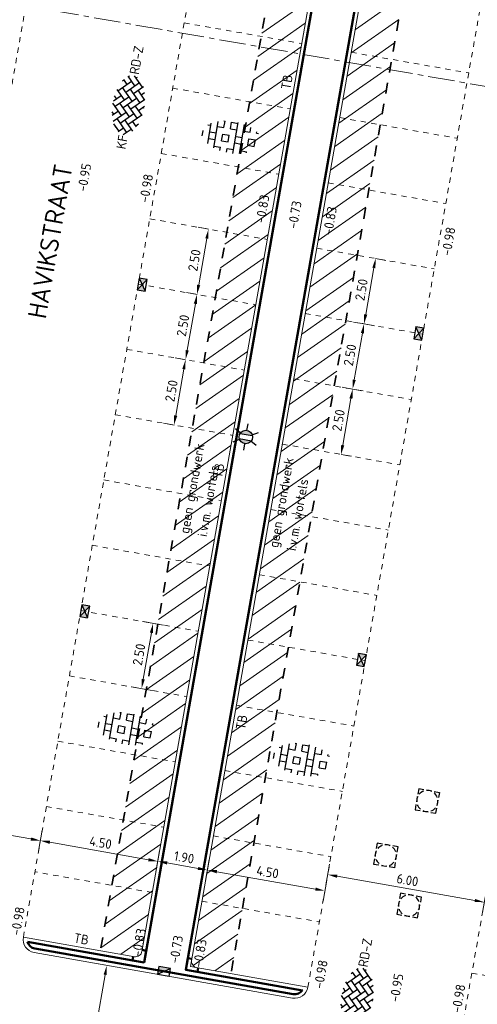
# Model space of a CAD drawing. Header units: metres. Extents: x 2514 to 227642, y 1683 to 852646.
# Tile 232 of 256: x 113824 to 113841, y 426382 to 426419. Entities that reach past the tile are written whole.
import ezdxf
from ezdxf.enums import TextEntityAlignment as Align

# ---------------------------------------------------------------- set-up
doc = ezdxf.new("R2010")
doc.units = ezdxf.units.M
for name, pattern in [('VW-1-1_STREEP', [2, 1, -1]), ('XX-CENTER', [8, 5, -1, 1, -1]), ('ZZ-HIDDEN-SO', [4, 2, -2])]:
    doc.linetypes.add(name, pattern=pattern)
doc.layers.get('Defpoints').update_dxf_attribs({"color": 244, "lineweight": 35})
for name, color, linetype, lineweight in [('B-GV-GR-ZONENIETGRAVEN-A', 1, 'Continuous', 18), ('B-WE-OG-BEBOUWING_STRAATNAAM-T35', 2, 'Continuous', 35), ('N-WE-GW-T18-200', 1, 'Continuous', 18), ('N-WE-IE-MEUBILAIR_WEGMEUBILAIR_LICHTMAST-S', 7, 'Continuous', 25), ('N-WE-RI-HWA_KOLK-S', 150, 'Continuous', 25), ('N-WE-RI-PUT-OPHOOGTEBRENGEN-S', 7, 'Continuous', 25), ('N-WE-VH-KANTOPSLUITING-T18', 1, 'Continuous', 18), ('N-WE-VH-KANTOPSLUITING_ACHTERKANTBAND-G', 1, 'Continuous', 50), ('N-WE-VH-KANTOPSLUITING_TROTTOIRBAND_130 150-G', 2, 'Continuous', 13), ('N-WE-VH-M', 7, 'Continuous', 18), ('N-WE-VH-MATERIAALGRENS-G', 7, 'ZZ-HIDDEN-SO', 35), ('N-WE-VH-NAP-T18', 1, 'Continuous', 18), ('N-WE-VH-VERHARDING_BETONSTRAATSTEEN-S', 1, 'Continuous', 25), ('N-WE-VH-VERHARDING_GRASBETONSTEEN-S', 94, 'Continuous', 25), ('N-WE-VW-MARKERING_LANGS_STREEP_11_010-G', 7, 'VW-1-1_STREEP', 13), ('X-XX-AL-VERWIJZING_DOORSNEDE-G', 7, 'XX-CENTER', 18)]:
    doc.layers.add(name, color=color, linetype=linetype, lineweight=lineweight)
doc.styles.add('ISO', font='NLCS-ISO.ttf')
doc.styles.add('NLCS-ISO', font='NLCS-ISO.ttf', dxfattribs={"height": 1.8})
doc.styles.add('NLCS-ISO-M200-T18', font='NLCS-ISO.ttf', dxfattribs={"height": 0.36})
doc.styles.add('NLCS-ISO-M200-T35', font='NLCS-ISO.ttf', dxfattribs={"height": 0.7})
doc.dimstyles.new('NLCS-M200-T18-PIJL_L2_H1', dxfattribs={"dimscale": 0.2, "dimtxt": 2.5, "dimasz": 1.8, "dimexe": 2, "dimexo": 2, "dimgap": 0.7, "dimtad": 1, "dimzin": 0, "dimdsep": 46, "dimtxsty": 'NLCS-ISO-M200-T18', "dimcen": 0, "dimdle": 2, "dimclrd": 256, "dimclre": 256, "dimclrt": 1, "dimadec": 1, "dimazin": 0, "dimtfac": 1, "dimtdec": 3, "dimtofl": 0, "dimtmove": 0, "dimatfit": 3, "dimfxl": 2, "dimfxlon": 1, "dimtfillclr": 256, "dimtolj": 1, "dimtzin": 0, "dimlwd": -1, "dimlwe": -1, "dimarcsym": 0})
pattern_1 = [(34.99242704, (0, 0), (-0.3641522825, 0.5202096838), [])]

# ---------------------------------------------------------------- blocks, each defined once
blk = doc.blocks.new('SRI-PUT_OPHOOGTEBRENGEN-SO-flat-93')
at = {"layer": 'N-WE-RI-PUT-OPHOOGTEBRENGEN-S', "lineweight": -3}
for points in [[(-0.127, 0.426), (-0.324, 0.461), (-0.358, 0.264)], [(0.169, 0.375), (-0.028, 0.409)], [(-0.375, 0.165), (-0.41, -0.032)], [(0.43, 0.126), (0.464, 0.323), (0.267, 0.357)], [(0.378, -0.169), (0.413, 0.028)], [(-0.427, -0.13), (-0.461, -0.327), (-0.264, -0.362)], [(-0.166, -0.379), (0.031, -0.413)]]:
    blk.add_lwpolyline(points, dxfattribs=at)
at = {"layer": 'N-WE-RI-PUT-OPHOOGTEBRENGEN-S'}
blk.add_lwpolyline([(0.361, -0.268), (0.327, -0.465), (0.13, -0.431)], dxfattribs=at)
at = {"layer": 'N-WE-RI-PUT-OPHOOGTEBRENGEN-S', "lineweight": -3, "ltscale": 0.2}
for start, end in [(110.0901, 140.0901), (65.0901, 95.0901), (155.0901, 185.0901), (20.0901, 50.0901), (335.0948, 5.0948), (200.0948, 230.0948), (245.0948, 275.0948), (290.0948, 320.0948)]:
    blk.add_arc((0.002, -0.002), 0.4, start, end, dxfattribs=at)
blk = doc.blocks.new('SRI-PUT_OPHOOGTEBRENGEN-SO-flat-94')
at = {"layer": 'N-WE-RI-PUT-OPHOOGTEBRENGEN-S', "lineweight": -3}
for points in [[(-0.126, 0.43), (-0.323, 0.464), (-0.357, 0.267)], [(0.169, 0.378), (-0.028, 0.413)], [(-0.375, 0.169), (-0.409, -0.028)], [(0.379, -0.166), (0.413, 0.031)], [(-0.426, -0.127), (-0.461, -0.324), (-0.264, -0.358)], [(0.13, -0.427), (0.327, -0.461), (0.362, -0.264)], [(-0.165, -0.375), (0.032, -0.41)]]:
    blk.add_lwpolyline(points, dxfattribs=at)
at = {"layer": 'N-WE-RI-PUT-OPHOOGTEBRENGEN-S'}
blk.add_lwpolyline([(0.268, 0.361), (0.465, 0.327), (0.431, 0.13)], dxfattribs=at)
at = {"layer": 'N-WE-RI-PUT-OPHOOGTEBRENGEN-S', "lineweight": -3, "ltscale": 0.2}
for start, end in [(110.0918, 140.0918), (65.0966, 95.0966), (155.0918, 185.0918), (20.0966, 50.0966), (335.0966, 5.0966), (200.0918, 230.0918), (245.0918, 275.0918), (290.0966, 320.0966)]:
    blk.add_arc((0.002, 0.002), 0.4, start, end, dxfattribs=at)
blk = doc.blocks.new('SRI-PUT_OPHOOGTEBRENGEN-SO-flat-95')
at = {"layer": 'N-WE-RI-PUT-OPHOOGTEBRENGEN-S', "lineweight": -3}
for points in [[(-0.126, 0.43), (-0.323, 0.464), (-0.357, 0.267)], [(0.169, 0.378), (-0.028, 0.413)], [(-0.375, 0.169), (-0.409, -0.028)], [(0.379, -0.166), (0.413, 0.031)], [(-0.426, -0.127), (-0.461, -0.324), (-0.264, -0.358)], [(0.13, -0.427), (0.327, -0.461), (0.362, -0.264)], [(-0.165, -0.375), (0.032, -0.41)]]:
    blk.add_lwpolyline(points, dxfattribs=at)
at = {"layer": 'N-WE-RI-PUT-OPHOOGTEBRENGEN-S'}
blk.add_lwpolyline([(0.268, 0.361), (0.465, 0.327), (0.431, 0.13)], dxfattribs=at)
at = {"layer": 'N-WE-RI-PUT-OPHOOGTEBRENGEN-S', "lineweight": -3, "ltscale": 0.2}
for start, end in [(110.0918, 140.0918), (65.0966, 95.0966), (155.0918, 185.0918), (20.0966, 50.0966), (335.0966, 5.0966), (200.0918, 230.0918), (245.0918, 275.0918), (290.0966, 320.0966)]:
    blk.add_arc((0.002, 0.002), 0.4, start, end, dxfattribs=at)
blk = doc.blocks.new('*D383')
at = {"layer": 'Defpoints', "color": 0, "transparency": 16777216}
for p in [(113827.236, 426383.712), (113828.393, 426383.508), (113827.353, 426377.599)]:
    blk.add_point(p, dxfattribs=at)
at = {"layer": 'N-WE-VH-M', "transparency": 16777216}
for p, q in [((113827.63, 426383.643), (113826.842, 426383.781)), ((113826.258, 426378.157), (113827.174, 426383.357)), ((113826.59, 426377.734), (113825.802, 426377.872))]:
    blk.add_line(p, q, dxfattribs=at)
for points in [[(113827.115, 426383.368), (113827.233, 426383.347), (113827.236, 426383.712)], [(113826.199, 426378.168), (113826.317, 426378.147), (113826.196, 426377.803)]]:
    blk.add_solid(points, dxfattribs=at)
at = {"layer": 'N-WE-VH-M', "color": 1, "transparency": 16777216, "insert": (113826.401, 426380.813), "char_height": 0.36, "attachment_point": 5, "rotation": 80.0136, "style": 'NLCS-ISO-M200-T18'}
blk.add_mtext('\\A1;6.00', dxfattribs=at)
blk = doc.blocks.new('*D390')
at = {"layer": 'Defpoints', "color": 0, "transparency": 16777216}
for p in [(113819.02, 426390.588), (113824.929, 426389.548), (113824.729, 426388.412)]:
    blk.add_point(p, dxfattribs=at)
at = {"layer": 'N-WE-VH-M', "transparency": 16777216}
for p, q in [((113818.889, 426389.846), (113818.75, 426389.058)), ((113819.174, 426389.39), (113824.374, 426388.474)), ((113824.798, 426388.806), (113824.659, 426388.018))]:
    blk.add_line(p, q, dxfattribs=at)
for points in [[(113819.184, 426389.449), (113819.164, 426389.331), (113818.82, 426389.452)], [(113824.384, 426388.533), (113824.364, 426388.415), (113824.729, 426388.412)]]:
    blk.add_solid(points, dxfattribs=at)
at = {"layer": 'N-WE-VH-M', "color": 1, "transparency": 16777216, "insert": (113821.83, 426389.247), "char_height": 0.36, "attachment_point": 5, "rotation": 350.0136, "style": 'NLCS-ISO-M200-T18'}
blk.add_mtext('\\A1;6.00', dxfattribs=at)
blk = doc.blocks.new('*D391')
at = {"layer": 'Defpoints', "color": 0, "transparency": 16777216}
for p in [(113824.929, 426389.548), (113829.36, 426388.767), (113829.16, 426387.631)]:
    blk.add_point(p, dxfattribs=at)
at = {"layer": 'N-WE-VH-M', "transparency": 16777216}
for p, q in [((113824.798, 426388.806), (113824.659, 426388.018)), ((113825.083, 426388.349), (113828.806, 426387.694)), ((113829.23, 426388.025), (113829.091, 426387.237))]:
    blk.add_line(p, q, dxfattribs=at)
for points in [[(113825.094, 426388.408), (113825.073, 426388.29), (113824.729, 426388.412)], [(113828.816, 426387.753), (113828.795, 426387.635), (113829.16, 426387.631)]]:
    blk.add_solid(points, dxfattribs=at)
at = {"layer": 'N-WE-VH-M', "color": 1, "transparency": 16777216, "insert": (113827, 426388.337), "char_height": 0.36, "attachment_point": 5, "rotation": 350.0136, "style": 'NLCS-ISO-M200-T18'}
blk.add_mtext('\\A1;4.50', dxfattribs=at)
blk = doc.blocks.new('*D392')
at = {"layer": 'Defpoints', "color": 0, "transparency": 16777216}
for p in [(113829.36, 426388.767), (113831.232, 426388.438), (113831.032, 426387.302)]:
    blk.add_point(p, dxfattribs=at)
at = {"layer": 'N-WE-VH-M', "transparency": 16777216}
for p, q in [((113829.23, 426388.025), (113829.091, 426387.237)), ((113829.515, 426387.569), (113830.677, 426387.364)), ((113831.101, 426387.696), (113830.962, 426386.908))]:
    blk.add_line(p, q, dxfattribs=at)
for points in [[(113829.525, 426387.628), (113829.505, 426387.51), (113829.16, 426387.631)], [(113830.687, 426387.423), (113830.667, 426387.305), (113831.032, 426387.302)]]:
    blk.add_solid(points, dxfattribs=at)
at = {"layer": 'N-WE-VH-M', "color": 1, "transparency": 16777216, "insert": (113830.152, 426387.782), "char_height": 0.36, "attachment_point": 5, "rotation": 350.0136, "style": 'NLCS-ISO-M200-T18'}
blk.add_mtext('\\A1;1.90', dxfattribs=at)
blk = doc.blocks.new('*D393')
at = {"layer": 'Defpoints', "color": 0, "transparency": 16777216}
for p in [(113831.232, 426388.438), (113835.663, 426387.657), (113835.463, 426386.522)]:
    blk.add_point(p, dxfattribs=at)
at = {"layer": 'N-WE-VH-M', "transparency": 16777216}
for p, q in [((113831.101, 426387.696), (113830.962, 426386.908)), ((113831.386, 426387.24), (113835.109, 426386.584)), ((113835.533, 426386.916), (113835.394, 426386.128))]:
    blk.add_line(p, q, dxfattribs=at)
for points in [[(113831.397, 426387.299), (113831.376, 426387.18), (113831.032, 426387.302)], [(113835.119, 426386.643), (113835.098, 426386.525), (113835.463, 426386.522)]]:
    blk.add_solid(points, dxfattribs=at)
at = {"layer": 'N-WE-VH-M', "color": 1, "transparency": 16777216, "insert": (113833.303, 426387.227), "char_height": 0.36, "attachment_point": 5, "rotation": 350.0136, "style": 'NLCS-ISO-M200-T18'}
blk.add_mtext('\\A1;4.50', dxfattribs=at)
blk = doc.blocks.new('*D394')
at = {"layer": 'Defpoints', "color": 0, "transparency": 16777216}
for p in [(113835.771, 426388.267), (113841.68, 426387.227), (113841.48, 426386.091)]:
    blk.add_point(p, dxfattribs=at)
at = {"layer": 'N-WE-VH-M', "transparency": 16777216}
for p, q in [((113835.64, 426387.525), (113835.501, 426386.737)), ((113835.925, 426387.069), (113841.125, 426386.153)), ((113841.549, 426386.485), (113841.411, 426385.697))]:
    blk.add_line(p, q, dxfattribs=at)
for points in [[(113835.936, 426387.128), (113835.915, 426387.01), (113835.571, 426387.131)], [(113841.136, 426386.212), (113841.115, 426386.094), (113841.48, 426386.091)]]:
    blk.add_solid(points, dxfattribs=at)
at = {"layer": 'N-WE-VH-M', "color": 1, "transparency": 16777216, "insert": (113838.581, 426386.926), "char_height": 0.36, "attachment_point": 5, "rotation": 350.0136, "style": 'NLCS-ISO-M200-T18'}
blk.add_mtext('\\A1;6.00', dxfattribs=at)
blk = doc.blocks.new('*D654')
at = {"layer": 'Defpoints', "color": 0, "transparency": 16777216}
for p in [(113841.01, 426383.416), (113843.304, 426383.012), (113840.576, 426380.954)]:
    blk.add_point(p, dxfattribs=at)
at = {"layer": 'N-WE-VH-M', "transparency": 16777216}
for p, q in [((113842.91, 426383.082), (113843.698, 426382.943)), ((113842.932, 426380.905), (113843.241, 426382.658)), ((113842.476, 426380.62), (113843.264, 426380.481))]:
    blk.add_line(p, q, dxfattribs=at)
for points in [[(113843.182, 426382.668), (113843.3, 426382.647), (113843.304, 426383.012)], [(113842.873, 426380.915), (113842.992, 426380.894), (113842.87, 426380.55)]]:
    blk.add_solid(points, dxfattribs=at)
at = {"layer": 'N-WE-VH-M', "color": 1, "transparency": 16777216, "insert": (113842.772, 426381.837), "char_height": 0.36, "attachment_point": 5, "rotation": 80.0136, "style": 'NLCS-ISO-M200-T18'}
blk.add_mtext('\\A1;2.50', dxfattribs=at)
blk = doc.blocks.new('*D655')
at = {"layer": 'Defpoints', "color": 0, "transparency": 16777216}
for p in [(113826.256, 426397.085), (113828.982, 426396.605), (113825.822, 426394.623)]:
    blk.add_point(p, dxfattribs=at)
at = {"layer": 'N-WE-VH-M', "transparency": 16777216}
for p, q in [((113828.588, 426396.674), (113829.376, 426396.535)), ((113828.611, 426394.497), (113828.92, 426396.25)), ((113828.155, 426394.212), (113828.943, 426394.073))]:
    blk.add_line(p, q, dxfattribs=at)
for points in [[(113828.861, 426396.26), (113828.979, 426396.24), (113828.982, 426396.605)], [(113828.552, 426394.507), (113828.67, 426394.487), (113828.549, 426394.143)]]:
    blk.add_solid(points, dxfattribs=at)
at = {"layer": 'N-WE-VH-M', "color": 1, "transparency": 16777216, "insert": (113828.45, 426395.429), "char_height": 0.36, "attachment_point": 5, "rotation": 80.0136, "style": 'NLCS-ISO-M200-T18'}
blk.add_mtext('\\A1;2.50', dxfattribs=at)
blk = doc.blocks.new('N-SRI-KOLK_STRAAT_450X300-SO')
h = blk.add_hatch(color=256)
h.dxf.hatch_style = 1
h.paths.add_polyline_path([(0, 0.75), (-1.125, 1.5), (-1.125, 0)])
h.paths.add_polyline_path([(1.125, 1.5), (0, 0.75), (1.125, 0)])
for p, q in [((-1.125, 0), (1.125, 1.5)), ((1.125, 0), (-1.125, 1.5))]:
    blk.add_line(p, q)
at = {"flags": 128}
blk.add_lwpolyline([(-1.125, 0), (1.125, 0), (1.125, 1.5), (-1.125, 1.5)], close=True, dxfattribs=at)
blk = doc.blocks.new('N-SRI-KOLK_TROTTOIR-SO')
blk.add_hatch(color=256).paths.add_polyline_path([(1.125, 1.5), (-1.125, 1.5), (-1.125, 0)])
blk.add_line((-1.125, 0), (1.125, 1.5))
at = {"flags": 128}
blk.add_lwpolyline([(-1.125, 0), (1.125, 0), (1.125, 1.5), (-1.125, 1.5)], close=True, dxfattribs=at)
blk = doc.blocks.new('hoekblok inw. 25')
at = {"layer": 'N-WE-VH-KANTOPSLUITING_ACHTERKANTBAND-G', "ltscale": 0.2, "flags": 128}
blk.add_lwpolyline([(-0.45, 0.15), (-0.45, 0), (0, 0), (0, 0.45), (-0.15, 0.45)], dxfattribs=at)
at = {"layer": 'N-WE-VH-KANTOPSLUITING_TROTTOIRBAND_130 150-G', "ltscale": 0.2, "flags": 128}
blk.add_lwpolyline([(-0.15, 0.45), (-0.15, 0.4, -0.414214), (-0.4, 0.15), (-0.45, 0.15)], format="xyb", dxfattribs=at)
blk = doc.blocks.new('*D705')
at = {"layer": 'Defpoints', "color": 0, "ltscale": 0.2, "transparency": 16777216}
for p in [(113831.073, 426411.467), (113831.073, 426411.467), (113830.639, 426409.005)]:
    blk.add_point(p, dxfattribs=at)
at = {"layer": 'N-WE-VH-M', "ltscale": 0.2, "transparency": 16777216}
for p, q in [((113831.073, 426411.467), (113830.679, 426411.537)), ((113830.702, 426409.36), (113831.01, 426411.113)), ((113830.639, 426409.005), (113830.245, 426409.075))]:
    blk.add_line(p, q, dxfattribs=at)
for points in [[(113830.951, 426411.123), (113831.07, 426411.102), (113831.073, 426411.467)], [(113830.643, 426409.37), (113830.761, 426409.349), (113830.639, 426409.005)]]:
    blk.add_solid(points, dxfattribs=at)
at = {"layer": 'N-WE-VH-M', "ltscale": 0.2, "transparency": 16777216, "insert": (113830.541, 426410.292), "char_height": 0.36, "attachment_point": 5, "rotation": 80.0136, "style": 'NLCS-ISO-M200-T18'}
blk.add_mtext('\\A1;2.50', dxfattribs=at)
blk = doc.blocks.new('*D706')
at = {"layer": 'Defpoints', "color": 0, "ltscale": 0.2, "transparency": 16777216}
for p in [(113830.639, 426409.005), (113830.639, 426409.005), (113830.206, 426406.543)]:
    blk.add_point(p, dxfattribs=at)
at = {"layer": 'N-WE-VH-M', "ltscale": 0.2, "transparency": 16777216}
for p, q in [((113830.639, 426409.005), (113830.245, 426409.075)), ((113830.268, 426406.898), (113830.577, 426408.651)), ((113830.206, 426406.543), (113829.812, 426406.612))]:
    blk.add_line(p, q, dxfattribs=at)
for points in [[(113830.518, 426408.661), (113830.636, 426408.64), (113830.639, 426409.005)], [(113830.209, 426406.908), (113830.327, 426406.887), (113830.206, 426406.543)]]:
    blk.add_solid(points, dxfattribs=at)
at = {"layer": 'N-WE-VH-M', "ltscale": 0.2, "transparency": 16777216, "insert": (113830.107, 426407.83), "char_height": 0.36, "attachment_point": 5, "rotation": 80.0136, "style": 'NLCS-ISO-M200-T18'}
blk.add_mtext('\\A1;2.50', dxfattribs=at)
blk = doc.blocks.new('*D707')
at = {"layer": 'Defpoints', "color": 0, "ltscale": 0.2, "transparency": 16777216}
for p in [(113830.206, 426406.543), (113830.206, 426406.543), (113829.772, 426404.081)]:
    blk.add_point(p, dxfattribs=at)
at = {"layer": 'N-WE-VH-M', "ltscale": 0.2, "transparency": 16777216}
for p, q in [((113830.206, 426406.543), (113829.812, 426406.612)), ((113829.835, 426404.435), (113830.143, 426406.188)), ((113829.772, 426404.081), (113829.378, 426404.15))]:
    blk.add_line(p, q, dxfattribs=at)
for points in [[(113830.084, 426406.199), (113830.202, 426406.178), (113830.206, 426406.543)], [(113829.776, 426404.446), (113829.894, 426404.425), (113829.772, 426404.081)]]:
    blk.add_solid(points, dxfattribs=at)
at = {"layer": 'N-WE-VH-M', "ltscale": 0.2, "transparency": 16777216, "insert": (113829.674, 426405.367), "char_height": 0.36, "attachment_point": 5, "rotation": 80.0136, "style": 'NLCS-ISO-M200-T18'}
blk.add_mtext('\\A1;2.50', dxfattribs=at)
blk = doc.blocks.new('*D708')
at = {"layer": 'Defpoints', "color": 0, "ltscale": 0.2, "transparency": 16777216}
for p in [(113837.376, 426410.357), (113837.376, 426410.357), (113836.942, 426407.895)]:
    blk.add_point(p, dxfattribs=at)
at = {"layer": 'N-WE-VH-M', "ltscale": 0.2, "transparency": 16777216}
for p, q in [((113837.376, 426410.357), (113837.77, 426410.288)), ((113837.005, 426408.25), (113837.313, 426410.003)), ((113836.942, 426407.895), (113837.336, 426407.826))]:
    blk.add_line(p, q, dxfattribs=at)
for points in [[(113837.254, 426410.013), (113837.373, 426409.992), (113837.376, 426410.357)], [(113836.946, 426408.26), (113837.064, 426408.239), (113836.942, 426407.895)]]:
    blk.add_solid(points, dxfattribs=at)
at = {"layer": 'N-WE-VH-M', "ltscale": 0.2, "transparency": 16777216, "insert": (113836.844, 426409.182), "char_height": 0.36, "attachment_point": 5, "rotation": 80.0136, "style": 'NLCS-ISO-M200-T18'}
blk.add_mtext('\\A1;2.50', dxfattribs=at)
blk = doc.blocks.new('*D709')
at = {"layer": 'Defpoints', "color": 0, "ltscale": 0.2, "transparency": 16777216}
for p in [(113836.942, 426407.895), (113836.942, 426407.895), (113836.509, 426405.433)]:
    blk.add_point(p, dxfattribs=at)
at = {"layer": 'N-WE-VH-M', "ltscale": 0.2, "transparency": 16777216}
for p, q in [((113836.942, 426407.895), (113836.548, 426407.965)), ((113836.571, 426405.788), (113836.88, 426407.541)), ((113836.509, 426405.433), (113836.115, 426405.503))]:
    blk.add_line(p, q, dxfattribs=at)
for points in [[(113836.821, 426407.551), (113836.939, 426407.53), (113836.942, 426407.895)], [(113836.512, 426405.798), (113836.63, 426405.777), (113836.509, 426405.433)]]:
    blk.add_solid(points, dxfattribs=at)
at = {"layer": 'N-WE-VH-M', "ltscale": 0.2, "transparency": 16777216, "insert": (113836.41, 426406.72), "char_height": 0.36, "attachment_point": 5, "rotation": 80.0136, "style": 'NLCS-ISO-M200-T18'}
blk.add_mtext('\\A1;2.50', dxfattribs=at)
blk = doc.blocks.new('*D710')
at = {"layer": 'Defpoints', "color": 0, "ltscale": 0.2, "transparency": 16777216}
for p in [(113836.509, 426405.433), (113836.509, 426405.433), (113836.075, 426402.971)]:
    blk.add_point(p, dxfattribs=at)
at = {"layer": 'N-WE-VH-M', "ltscale": 0.2, "transparency": 16777216}
for p, q in [((113836.509, 426405.433), (113836.903, 426405.364)), ((113836.138, 426403.326), (113836.446, 426405.079)), ((113836.075, 426402.971), (113836.469, 426402.902))]:
    blk.add_line(p, q, dxfattribs=at)
for points in [[(113836.387, 426405.089), (113836.506, 426405.068), (113836.509, 426405.433)], [(113836.079, 426403.336), (113836.197, 426403.315), (113836.075, 426402.971)]]:
    blk.add_solid(points, dxfattribs=at)
at = {"layer": 'N-WE-VH-M', "ltscale": 0.2, "transparency": 16777216, "insert": (113835.977, 426404.258), "char_height": 0.36, "attachment_point": 5, "rotation": 80.0136, "style": 'NLCS-ISO-M200-T18'}
blk.add_mtext('\\A1;2.50', dxfattribs=at)
blk = doc.blocks.new('SVH-GRASBETONSTEEN_01-SO')
at = {"ltscale": 0.1}
for p, q in [((-4.25, -1.97), (-4.25, 1.97)), ((-3, -2.52), (-3, 2.52)), ((-1.98, 2.79), (-1.75, 2.79)), ((-1.75, 1.54), (-1.75, 2.79)), ((-0.5, 2.79), (0.75, 2.79)), ((-0.5, 1.54), (-0.5, 2.79)), ((0.75, -2.95), (0.75, 2.95)), ((2, -2.78), (2, 2.78)), ((3.25, 1.54), (3.25, 2.43)), ((-5.63, 0.29), (-5.5, 0.29)), ((-5.5, -0.71), (-5.5, 0.29)), ((-4.84, 1.54), (-4.25, 1.54)), ((-4.25, 0.29), (-3, 0.29)), ((-3, 1.54), (-1.75, 1.54)), ((-1.75, 0.29), (-0.5, 0.29)), ((-1.75, -0.96), (-1.75, 0.29)), ((-0.5, 1.54), (0.75, 1.54)), ((-0.5, -0.96), (-0.5, 0.29)), ((0.75, 0.29), (2, 0.29)), ((2, 1.54), (3.25, 1.54)), ((3.25, 0.29), (4.5, 0.29)), ((3.25, -0.96), (3.25, 0.29)), ((4.5, 1.54), (4.5, 1.8)), ((4.5, 1.54), (4.84, 1.54)), ((4.5, -0.96), (4.5, 0.29)), ((-4.25, -0.96), (-3, -0.96)), ((-1.75, -0.96), (-0.5, -0.96)), ((0.75, -0.96), (2, -0.96)), ((3.25, -0.96), (4.5, -0.96)), ((-3, -2.21), (-1.75, -2.21)), ((-1.75, -2.83), (-1.75, -2.21)), ((-0.5, -2.21), (0.75, -2.21)), ((-0.5, -2.96), (-0.5, -2.21)), ((2, -2.21), (3.25, -2.21)), ((3.25, -2.43), (3.25, -2.21))]:
    blk.add_line(p, q, dxfattribs=at)
at = {"style": 'NLCS-ISO', "flags": 1}
blk.add_attdef('FUNCTIE', text='', height=1.8, dxfattribs=at).set_placement((0.12, -3.58), align=Align.MIDDLE_CENTER)
blk = doc.blocks.new('N-SIE-WEG_LICHTMAST-SO')
h = blk.add_hatch(color=256)
h.paths.add_polyline_path([(1.16, 0.5, 0.658505), (-1.16, 0.5)])
h.paths.add_polyline_path([(-1.16, -0.5, 0.658505), (1.16, -0.5)])
at = {"flags": 128}
for points in [[(0, 1.27), (0, 2.53)], [(-2.19, 1.27), (-1.1, 0.63)], [(-1.16, 0.5), (1.16, 0.5)], [(1.1, 0.63), (2.19, 1.27)], [(-2.19, -1.27), (-1.1, -0.63)], [(-1.16, -0.5), (1.16, -0.5)], [(0, -1.27), (0, -2.53)], [(2.19, -1.27), (1.1, -0.63)]]:
    blk.add_lwpolyline(points, dxfattribs=at)
at = {"ltscale": 0.5}
blk.add_circle((0, 0), 1.27, dxfattribs=at)
at = {"style": 'NLCS-ISO'}
blk.add_attdef('TYPE', text='', height=1.8, dxfattribs=at).set_placement((0, 2.53), align=Align.BOTTOM_CENTER)
blk = doc.blocks.new('SVH-BSS_KEIFORMAAT_KEPER-SO')
at = {"ltscale": 0.1}
for p, q in [((-5.2, 0.74), (-4.03, 1.91)), ((-3.6, 2.11), (-1.48, 0)), ((-2.48, 2.48), (-1.48, 1.48)), ((-2.23, 0.74), (-0.21, 2.76)), ((-2.23, 2.23), (-1.85, 2.61)), ((-0.74, 2.23), (1.48, 0)), ((0.22, 2.75), (1.48, 1.48)), ((0.74, 2.23), (1.2, 2.68)), ((0.74, 0.74), (2.45, 2.45)), ((2.23, 2.23), (4.45, 0)), ((-5.34, 0.88), (-4.45, 0)), ((-5.2, -0.74), (-2.97, 1.48)), ((-4.81, -1.84), (-2.97, 0)), ((-4.56, 1.6), (-4.45, 1.48)), ((-3.71, 0.74), (-1.48, -1.48)), ((-2.23, -0.74), (0, 1.48)), ((-2.23, -2.23), (0, 0)), ((-0.74, 0.74), (1.48, -1.48)), ((0.74, -0.74), (2.97, 1.48)), ((0.74, -2.23), (2.97, 0)), ((2.23, 0.74), (4.45, -1.48)), ((3.71, 0.74), (4.5, 1.53)), ((3.71, -0.74), (5.25, 0.79)), ((4.22, 1.72), (4.45, 1.48)), ((5.2, 0.74), (5.39, 0.55)), ((-5.73, -0.2), (-4.45, -1.48)), ((-3.89, -2.41), (-2.97, -1.48)), ((-3.71, -0.74), (-1.48, -2.97)), ((-1.59, -3.08), (0, -1.48)), ((-0.74, -0.74), (1.48, -2.97)), ((1.36, -3.09), (2.97, -1.48)), ((2.23, -0.74), (3.84, -2.36)), ((3.71, -2.23), (5.57, -0.37)), ((5.2, -0.74), (5.41, -0.95)), ((-3.71, -2.23), (-3.27, -2.67)), ((-0.74, -2.23), (0.21, -3.18)), ((-0.22, -3.19), (0, -2.97)), ((2.23, -2.23), (2.78, -2.78))]:
    blk.add_line(p, q, dxfattribs=at)
at = {"style": 'NLCS-ISO'}
blk.add_attdef('FORMAAT', text='', height=1.8, dxfattribs=at).set_placement((-5.83, -0.22), align=Align.MIDDLE_RIGHT)
blk.add_attdef('KLEUR', text='', height=1.8, dxfattribs=at).set_placement((5.82, -0.22), align=Align.MIDDLE_LEFT)
at = {"style": 'NLCS-ISO', "flags": 1}
blk.add_attdef('FUNCTIE', text='', height=1.8, dxfattribs=at).set_placement((0.12, -3.58), align=Align.MIDDLE_CENTER)

msp = doc.modelspace()

# ---------------------------------------------------------------- hatches: boundary and pattern name
at = {"layer": 'B-GV-GR-ZONENIETGRAVEN-A', "ltscale": 0.2}
h = msp.add_hatch(dxfattribs=at)
h.set_pattern_fill('ANSI31', color=256, scale=0.2)
h.set_pattern_definition(pattern_1)
edge = h.paths.add_edge_path()
edge.add_line((113823.667, 426442.929), (113813.799, 426386.89))
edge.add_arc((113814.047, 426386.804), 0.262, 160.9054, 269.0884)
edge.add_line((113814.043, 426386.542), (113815.717, 426386.248))
edge.add_line((113815.717, 426386.248), (113825.688, 426442.877))
edge.add_line((113825.688, 426442.877), (113824.014, 426443.172))
edge.add_arc((113823.928, 426442.925), 0.262, 70.7296, 179.1461)
h = msp.add_hatch(dxfattribs=at)
h.set_pattern_fill('ANSI31', color=256, scale=0.2)
h.set_pattern_definition(pattern_1)
edge = h.paths.add_edge_path()
edge.add_arc((113837.326, 426435.488), 0.262, 340.9543, 449.3759)
edge.add_line((113837.329, 426435.749), (113836.098, 426435.967))
edge.add_line((113836.098, 426435.967), (113826.993, 426384.263))
edge.add_line((113826.993, 426384.263), (113828.224, 426384.046))
edge.add_arc((113828.31, 426384.292), 0.261, 250.7136, 359.3423)
edge.add_line((113828.571, 426384.289), (113837.573, 426435.402))
h = msp.add_hatch(dxfattribs=at)
h.set_pattern_fill('ANSI31', color=256, scale=0.2)
h.set_pattern_definition(pattern_1)
edge = h.paths.add_edge_path()
edge.add_line((113841.022, 426435.1), (113839.791, 426435.317))
edge.add_arc((113839.705, 426435.071), 0.26, 70.5685, 179.5339)
edge.add_line((113839.445, 426435.074), (113830.444, 426383.959))
edge.add_arc((113830.69, 426383.873), 0.262, 160.7363, 269.1579)
edge.add_line((113830.687, 426383.612), (113831.918, 426383.395))
edge.add_line((113831.918, 426383.395), (113841.022, 426435.1))

# ---------------------------------------------------------------- linework, layer by layer
at = {"layer": 'N-WE-VH-KANTOPSLUITING_ACHTERKANTBAND-G', "ltscale": 0.2}
for p, q in [((113828.642, 426383.82), (113837.798, 426435.82)), ((113839.374, 426435.543), (113830.217, 426383.543)), ((113824.243, 426384.595), (113828.642, 426383.82)), ((113834.27, 426382.626), (113824.52, 426384.343)), ((113830.217, 426383.543), (113834.616, 426382.768))]:
    msp.add_line(p, q, dxfattribs=at)
for centre, start, end in [((113824.58, 426384.687), 195.3905, 260.0136), ((113834.33, 426382.971), 260.0136, 324.6366)]:
    msp.add_arc(centre, 0.35, start, end, dxfattribs=at)
at = {"layer": 'N-WE-VH-KANTOPSLUITING_TROTTOIRBAND_130 150-G', "ltscale": 0.2}
for p, q in [((113824.088, 426384.774), (113828.287, 426384.035)), ((113834.244, 426382.478), (113824.494, 426384.195)), ((113830.391, 426383.664), (113834.823, 426382.884))]:
    msp.add_line(p, q, dxfattribs=at)
for points in [[(113828.572, 426384.289), (113837.585, 426435.474)], [(113839.443, 426435.074), (113830.391, 426383.664)]]:
    msp.add_lwpolyline(points, dxfattribs=at)
for centre, start, end in [((113824.58, 426384.687), 170.0136, 260.0136), ((113834.33, 426382.971), 260.0136, 350.0136)]:
    msp.add_arc(centre, 0.5, start, end, dxfattribs=at)
at = {"layer": 'N-WE-VH-MATERIAALGRENS-G', "ltscale": 0.2}
for p, q in [((113836.099, 426435.975), (113826.993, 426384.263)), ((113841.022, 426435.1), (113831.918, 426383.395))]:
    msp.add_line(p, q, dxfattribs=at)
at = {"layer": 'N-WE-VW-MARKERING_LANGS_STREEP_11_010-G', "ltscale": 0.2}
for p, q in [((113840.142, 426378.492), (113851.791, 426444.65)), ((113818.179, 426385.815), (113828.15, 426442.443)), ((113824.088, 426384.774), (113833.192, 426436.479)), ((113834.823, 426382.884), (113843.927, 426434.588)), ((113830.158, 426419.244), (113834.589, 426418.463)), ((113836.461, 426418.134), (113840.892, 426417.354)), ((113829.724, 426416.782), (113834.156, 426416.001)), ((113836.027, 426415.672), (113840.459, 426414.891)), ((113829.291, 426414.32), (113833.722, 426413.539)), ((113835.594, 426413.21), (113840.025, 426412.429)), ((113828.857, 426411.857), (113833.289, 426411.077)), ((113835.16, 426410.748), (113839.592, 426409.967)), ((113828.423, 426409.395), (113832.855, 426408.615)), ((113834.726, 426408.285), (113839.158, 426407.505)), ((113827.99, 426406.933), (113832.422, 426406.153)), ((113834.293, 426405.823), (113838.725, 426405.043)), ((113827.556, 426404.471), (113831.988, 426403.691)), ((113833.859, 426403.361), (113838.291, 426402.581)), ((113827.123, 426402.009), (113831.555, 426401.229)), ((113833.426, 426400.899), (113837.858, 426400.119)), ((113826.689, 426399.547), (113831.121, 426398.766)), ((113832.992, 426398.437), (113837.424, 426397.657)), ((113826.256, 426397.085), (113830.688, 426396.304)), ((113832.559, 426395.975), (113836.991, 426395.194)), ((113825.822, 426394.623), (113830.254, 426393.842)), ((113832.125, 426393.513), (113836.557, 426392.732)), ((113825.389, 426392.16), (113829.82, 426391.38)), ((113831.692, 426391.051), (113836.124, 426390.27)), ((113824.955, 426389.698), (113829.387, 426388.918)), ((113831.258, 426388.588), (113835.69, 426387.808)), ((113828.953, 426386.456), (113824.522, 426387.236)), ((113830.825, 426386.126), (113835.256, 426385.346)), ((113841.01, 426383.416), (113845.934, 426382.549))]:
    msp.add_line(p, q, dxfattribs=at)
at = {"layer": 'X-XX-AL-VERWIJZING_DOORSNEDE-G', "ltscale": 0.2, "flags": 128}
msp.add_lwpolyline([(113798.392, 426424.412), (113859.462, 426413.699)], dxfattribs=at)

# ---------------------------------------------------------------- block references
at = {"rotation": 350.0711433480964}
msp.add_blockref('hoekblok inw. 25', (113828.642, 426383.82), dxfattribs=at)
at = {"ltscale": 0.2, "rotation": 259.9471167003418}
msp.add_blockref('hoekblok inw. 25', (113830.217, 426383.543), dxfattribs=at)
at = {"layer": 'N-WE-IE-MEUBILAIR_WEGMEUBILAIR_LICHTMAST-S', "xscale": 0.2, "yscale": 0.2, "zscale": 0.2, "rotation": 350.1566500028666}
msp.add_blockref('N-SIE-WEG_LICHTMAST-SO', (113832.48, 426403.628), dxfattribs=at)
at = {"layer": 'N-WE-RI-HWA_KOLK-S', "ltscale": 0.2, "xscale": 0.2, "yscale": 0.2, "zscale": 0.2}
for name, p, rotation in [('N-SRI-KOLK_STRAAT_450X300-SO', (113828.423, 426409.395), 260.0135621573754), ('N-SRI-KOLK_STRAAT_450X300-SO', (113839.158, 426407.505), 80.01356215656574), ('N-SRI-KOLK_STRAAT_450X300-SO', (113826.256, 426397.085), 260.0135621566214), ('N-SRI-KOLK_STRAAT_450X300-SO', (113836.991, 426395.194), 80.01356217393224), ('N-SRI-KOLK_TROTTOIR-SO', (113829.369, 426383.337), 350.0135621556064)]:
    msp.add_blockref(name, p, dxfattribs=dict(at, rotation=rotation))
at = {"layer": 'N-WE-RI-PUT-OPHOOGTEBRENGEN-S', "ltscale": 0.2}
for name, p in [('SRI-PUT_OPHOOGTEBRENGEN-SO-flat-95', (113839.326, 426389.903)), ('SRI-PUT_OPHOOGTEBRENGEN-SO-flat-93', (113837.761, 426387.856)), ('SRI-PUT_OPHOOGTEBRENGEN-SO-flat-94', (113838.638, 426385.964))]:
    msp.add_blockref(name, p, dxfattribs=at)
at = {"layer": 'N-WE-VH-VERHARDING_BETONSTRAATSTEEN-S', "xscale": 0.2, "yscale": 0.2, "zscale": 0.2, "rotation": 80.01356215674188}
for p in [(113828.018, 426416.167), (113836.647, 426382.515)]:
    msp.add_blockref('SVH-BSS_KEIFORMAAT_KEPER-SO', p, dxfattribs=at).add_auto_attribs({'FORMAAT': 'KF', 'KLEUR': 'RD-Z'})
at = {"layer": 'N-WE-VH-VERHARDING_GRASBETONSTEEN-S', "xscale": 0.2, "yscale": 0.2, "zscale": 0.2, "rotation": 350.06}
for p in [(113831.947, 426414.93), (113828.02, 426392.629), (113834.637, 426391.463)]:
    msp.add_blockref('SVH-GRASBETONSTEEN_01-SO', p, dxfattribs=at)

# ---------------------------------------------------------------- texts
at = {"layer": 'B-WE-OG-BEBOUWING_STRAATNAAM-T35', "style": 'NLCS-ISO-M200-T35'}
msp.add_text('HAVIKSTRAAT', height=0.7, rotation=80, dxfattribs=at).set_placement((113825.097, 426411.009), align=Align.MIDDLE)
at = {"layer": 'N-WE-GW-T18-200', "ltscale": 0.2, "style": 'NLCS-ISO-M200-T18'}
for s, p in [('geen grondwerk', (113830.331, 426399.965)), ('geen grondwerk', (113833.697, 426399.433)), ('i.v.m. wortels', (113831.005, 426399.846)), ('i.v.m. wortels', (113834.37, 426399.314))]:
    msp.add_text(s, height=0.36, rotation=80.0136, dxfattribs=at).set_placement(p)
at = {"layer": 'N-WE-VH-KANTOPSLUITING-T18', "style": 'NLCS-ISO-M200-T18'}
for rotation, p in [(80.1086, (113834.159, 426416.702)), (80.1086, (113831.58, 426402.054)), (80.1086, (113832.451, 426392.569)), (350.05, (113825.968, 426384.576))]:
    msp.add_text('TB', height=0.36, rotation=rotation, dxfattribs=at).set_placement(p)
at = {"layer": 'N-WE-VH-NAP-T18', "style": 'ISO'}
for s, p in [('-0.95', (113826.469, 426412.852)), ('-0.98', (113828.806, 426412.442)), ('-0.83', (113833.192, 426411.673)), ('-0.73', (113834.412, 426411.459)), ('-0.83', (113835.74, 426411.226)), ('-0.98', (113840.21, 426410.442)), ('-0.98', (113823.959, 426384.816)), ('-0.83', (113828.534, 426384.013)), ('-0.73', (113829.939, 426383.767)), ('-0.83', (113830.83, 426383.61)), ('-0.98', (113835.391, 426382.81)), ('-0.95', (113838.252, 426382.308)), ('-0.98', (113840.589, 426381.898))]:
    msp.add_text(s, height=0.36, rotation=80.1086, dxfattribs=at).set_placement(p)

# ---------------------------------------------------------------- dimensions: what is measured, and where the dimension line sits
at = {"layer": 'N-WE-VH-M', "ltscale": 0.2}
for p1, p2, picture, middle in [((113830.639, 426409.005), (113831.073, 426411.467), '*D705', (113830.541, 426410.292)), ((113836.942, 426407.895), (113837.376, 426410.357), '*D708', (113836.844, 426409.182)), ((113830.206, 426406.543), (113830.639, 426409.005), '*D706', (113830.107, 426407.83)), ((113836.509, 426405.433), (113836.942, 426407.895), '*D709', (113836.41, 426406.72)), ((113829.772, 426404.081), (113830.206, 426406.543), '*D707', (113829.674, 426405.367)), ((113836.075, 426402.971), (113836.509, 426405.433), '*D710', (113835.977, 426404.258))]:
    dim = msp.add_aligned_dim(p1=p1, p2=p2, distance=0, dimstyle='NLCS-M200-T18-PIJL_L2_H1', override={"dimclrt": 256}, dxfattribs=at)
    dim.commit()
    dim.dimension.update_dxf_attribs({"geometry": picture, "text_midpoint": middle})
at = {"layer": 'N-WE-VH-M'}
for base, p1, p2, angle, override, picture, middle in [((113828.982, 426396.605), (113825.822, 426394.623), (113826.256, 426397.085), 80.0136, {"dimclrt": 1}, '*D655', (113828.45, 426395.429)), ((113824.729, 426388.412), (113819.02, 426390.588), (113824.929, 426389.548), 350.0136, {"dimclrt": 1, "dimtmove": 1}, '*D390', (113821.83, 426389.247)), ((113829.16, 426387.631), (113824.929, 426389.548), (113829.36, 426388.767), 350.0136, {"dimclrt": 1, "dimtmove": 1}, '*D391', (113827, 426388.337)), ((113831.032, 426387.302), (113829.36, 426388.767), (113831.232, 426388.438), 350.0136, {"dimclrt": 1, "dimtmove": 1}, '*D392', (113830.152, 426387.782)), ((113835.463, 426386.522), (113831.232, 426388.438), (113835.663, 426387.657), 350.0136, {"dimclrt": 1, "dimtmove": 1}, '*D393', (113833.303, 426387.227)), ((113841.48, 426386.091), (113835.771, 426388.267), (113841.68, 426387.227), 350.0136, {"dimclrt": 1, "dimtmove": 1}, '*D394', (113838.581, 426386.926)), ((113827.236, 426383.712), (113827.353, 426377.599), (113828.393, 426383.508), 80.0136, {"dimclrt": 1}, '*D383', (113826.401, 426380.813)), ((113843.304, 426383.012), (113840.576, 426380.954), (113841.01, 426383.416), 80.0136, {"dimclrt": 1}, '*D654', (113842.772, 426381.837))]:
    dim = msp.add_linear_dim(base=base, p1=p1, p2=p2, angle=angle, dimstyle='NLCS-M200-T18-PIJL_L2_H1', override=override, dxfattribs=at)
    dim.commit()
    dim.dimension.update_dxf_attribs({"geometry": picture, "text_midpoint": middle})

doc.saveas('drawing.dxf')
